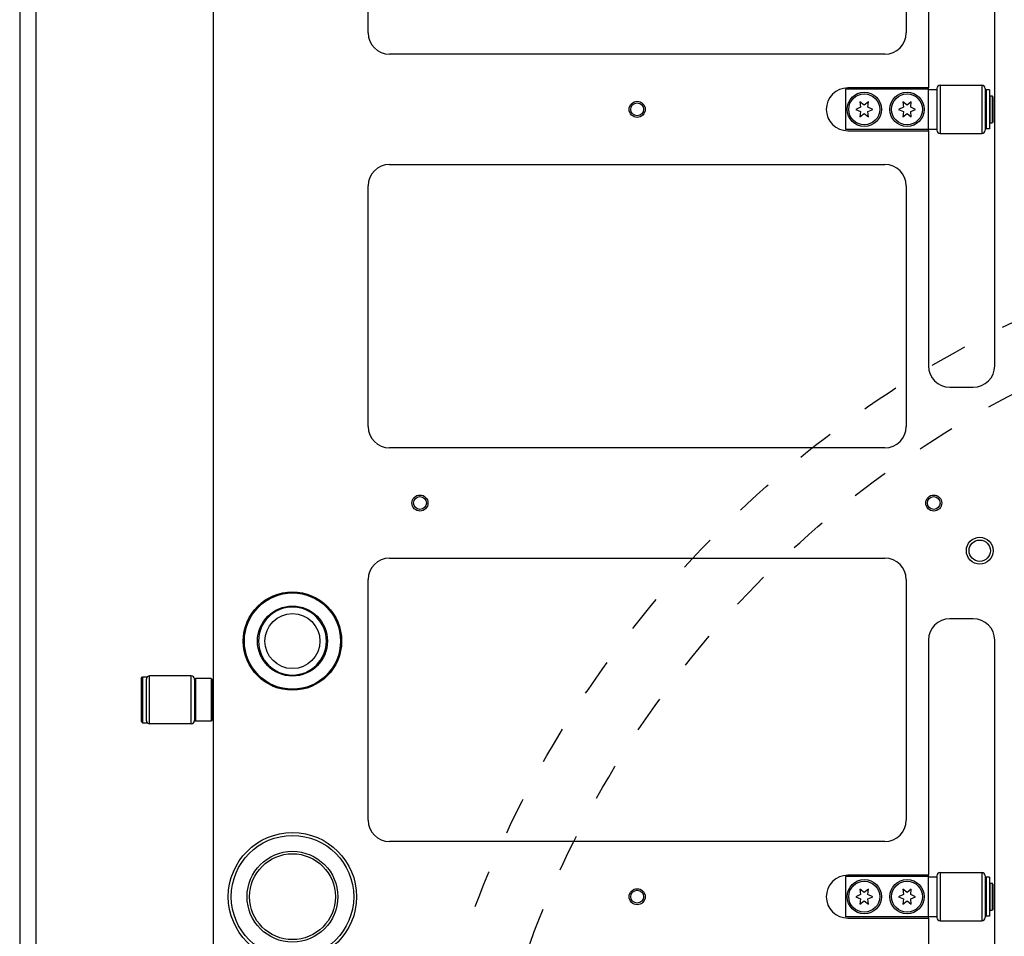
# Model space of a CAD drawing. Extents: x -1809 to 6113, y -4129 to 1471.
# Tile 60 of 197: x 1027 to 1211, y -1756 to -1584. Entities that reach past the tile are written whole.
import ezdxf

# ---------------------------------------------------------------- set-up
doc = ezdxf.new("R2010")
doc.units = 0
doc.linetypes.add('DASHED', pattern=[15, 7, -8])
doc.layers.get('0').update_dxf_attribs({"linetype": 'CONTINUOUS'})
for name, color, linetype in [('1', 7, 'CONTINUOUS'), ('141', 7, 'CONTINUOUS'), ('DIMPROHIDE', 7, 'CONTINUOUS')]:
    doc.layers.add(name, color=color, linetype=linetype)

# ---------------------------------------------------------------- blocks, each defined once
blk = doc.blocks.new('HEADPLATE_TEL', base_point=(934, -2316.07))
at = {"layer": '141', "color": 7, "linetype": 'CONTINUOUS'}
blk.add_line((1030, -1538.88), (1030, -2047.74), dxfattribs=at)
at = {"layer": 'DIMPROHIDE', "color": 7, "linetype": 'CONTINUOUS'}
blk.add_line((1027, -1538.88), (1027, -2050.74), dxfattribs=at)
at = {"layer": 'DIMPROHIDE', "color": 7, "linetype": 'DASHED'}
for radius in [201, 189]:
    blk.add_circle((1300, -1821.88), radius, dxfattribs=at)
blk = doc.blocks.new('E7018-24101__831', base_point=(1536.8, -1521.88))
at = {"color": 1, "linetype": 'CONTINUOUS'}
for p, q in [((1063.2, -1525.88), (1063.2, -2117.88)), ((1092.18, -1586.57), (1092.18, -1541.57)), ((1192.86, -1541.57), (1192.86, -1586.57)), ((1197, -1552.9), (1197, -1596.9)), ((1209.4, -1648.9), (1209.4, -1552.9)), ((1188.86, -1590.57), (1096.18, -1590.57)), ((1197, -1596.9), (1181.9, -1596.9)), ((1197, -1597.1), (1197, -1596.9)), ((1197, -1597.2), (1197, -1597.1)), ((1197, -1604.6), (1197, -1597.2)), ((1181.9, -1604.9), (1197, -1604.9)), ((1197, -1604.7), (1197, -1604.6)), ((1197, -1604.9), (1197, -1604.7)), ((1197, -1604.9), (1197, -1648.9)), ((1096.18, -1611.23), (1188.86, -1611.23)), ((1092.18, -1660.23), (1092.18, -1615.23)), ((1192.86, -1615.23), (1192.86, -1660.23)), ((1201, -1652.9), (1205.4, -1652.9)), ((1188.86, -1664.23), (1096.18, -1664.23)), ((1096.18, -1684.89), (1188.86, -1684.89)), ((1092.18, -1733.89), (1092.18, -1688.89)), ((1192.86, -1688.89), (1192.86, -1733.89)), ((1205.4, -1696.22), (1201, -1696.22)), ((1197, -1700.22), (1197, -1744.22)), ((1209.4, -1796.22), (1209.4, -1700.22)), ((1188.86, -1737.89), (1096.18, -1737.89)), ((1197, -1744.22), (1181.9, -1744.22)), ((1197, -1744.42), (1197, -1744.22)), ((1197, -1744.52), (1197, -1744.42)), ((1197, -1751.92), (1197, -1744.52)), ((1181.9, -1752.22), (1197, -1752.22)), ((1197, -1752.02), (1197, -1751.92)), ((1197, -1752.22), (1197, -1752.02)), ((1197, -1752.22), (1197, -1796.22))]:
    blk.add_line(p, q, dxfattribs=at)
for centre, radius in [((1142.52, -1600.9), 1.5), ((1142.52, -1600.9), 1.2), ((1101.88, -1674.56), 1.5), ((1101.88, -1674.56), 1.2), ((1198, -1674.56), 1.5), ((1198, -1674.56), 1.2), ((1206.6, -1683.48), 2.5), ((1206.6, -1683.48), 2), ((1078.03, -1700.39), 9.2), ((1078.03, -1700.39), 9), ((1078.03, -1700.39), 6.55), ((1142.52, -1748.22), 1.5), ((1142.52, -1748.22), 1.2)]:
    blk.add_circle(centre, radius, dxfattribs=at)
for centre, radius, start, end in [((1096.18, -1586.57), 4, 180, -90), ((1188.86, -1586.57), 4, -90, 0), ((1181.9, -1600.9), 4, 90, -90), ((1096.18, -1615.23), 4, 90, 180), ((1188.86, -1615.23), 4, 0, 90), ((1201, -1648.9), 4, 180, -90), ((1205.4, -1648.9), 4, -90, 0), ((1096.18, -1660.23), 4, 180, -90), ((1188.86, -1660.23), 4, -90, 0), ((1096.18, -1688.89), 4, 90, 180), ((1188.86, -1688.89), 4, 0, 90), ((1078.03, -1700.39), 6.35, 90, -90), ((1078.03, -1700.39), 6.35, -90, 90), ((1201, -1700.22), 4, 90, 180), ((1205.4, -1700.22), 4, 0, 90), ((1096.18, -1733.89), 4, 180, -90), ((1188.86, -1733.89), 4, -90, 0), ((1181.9, -1748.22), 4, 90, -90)]:
    blk.add_arc(centre, radius, start, end, dxfattribs=at)
blk = doc.blocks.new('BEARING_HK0509__848', base_point=(1207.6, -1596.4))
at = {"color": 1, "linetype": 'CONTINUOUS'}
for p, q in [((1198.6, -1597), (1198.6, -1597.2)), ((1199.2, -1596.4), (1199.2, -1605.4)), ((1199.2, -1596.4), (1207, -1596.4)), ((1207, -1596.4), (1207, -1605.4)), ((1207.6, -1597), (1207.6, -1604.8)), ((1198.6, -1597.2), (1198.6, -1598.4)), ((1198.6, -1598.4), (1198.6, -1603.4)), ((1198.6, -1603.4), (1198.6, -1604.6)), ((1198.6, -1604.6), (1198.6, -1604.8)), ((1199.2, -1605.4), (1207, -1605.4))]:
    blk.add_line(p, q, dxfattribs=at)
for centre, start, end in [((1199.2, -1597), 90, 180), ((1207, -1597), 0, 90), ((1199.2, -1604.8), 180, -90), ((1207, -1604.8), -90, 0)]:
    blk.add_arc(centre, 0.6, start, end, dxfattribs=at)
blk = doc.blocks.new('WASHER1__849', base_point=(1208.4, -1597.25))
at = {"color": 1, "linetype": 'CONTINUOUS'}
for p, q in [((1208.4, -1597.25), (1207.8, -1597.25)), ((1207.8, -1597.25), (1207.8, -1598.4)), ((1207.8, -1598.4), (1207.8, -1599.3)), ((1208.4, -1597.25), (1208.4, -1604.55)), ((1207.8, -1599.3), (1207.8, -1600.9)), ((1207.8, -1600.9), (1207.8, -1602.5)), ((1207.8, -1602.5), (1207.8, -1603.4)), ((1207.8, -1603.4), (1207.8, -1604.55)), ((1208.4, -1604.55), (1207.8, -1604.55))]:
    blk.add_line(p, q, dxfattribs=at)
blk = doc.blocks.new('23796-0S111__850', base_point=(1209.1, -1597.1))
at = {"color": 1, "linetype": 'CONTINUOUS'}
for p, q in [((1181.5, -1597.1), (1181.5, -1604.7)), ((1197, -1597.1), (1181.5, -1597.1)), ((1197, -1597.2), (1197, -1597.1)), ((1197, -1604.6), (1197, -1597.2)), ((1197, -1597.2), (1198.6, -1597.2)), ((1198.6, -1597.2), (1198.6, -1598.4)), ((1198.6, -1598.4), (1198.6, -1603.4)), ((1207.6, -1598.4), (1207.8, -1598.4)), ((1207.8, -1598.4), (1207.8, -1599.3)), ((1208.5, -1598.4), (1208.5, -1599.3)), ((1208.5, -1598.4), (1208.9, -1598.4)), ((1209.1, -1598.6), (1208.9, -1598.4)), ((1208.9, -1598.4), (1208.9, -1600.9)), ((1209.1, -1603.2), (1209.1, -1598.6)), ((1207.8, -1599.3), (1207.8, -1600.9)), ((1208.5, -1599.3), (1208.4, -1599.3)), ((1208.5, -1599.3), (1208.5, -1600.9)), ((1207.8, -1600.9), (1207.8, -1602.5)), ((1207.8, -1602.5), (1207.8, -1603.4)), ((1208.5, -1602.5), (1208.4, -1602.5)), ((1208.5, -1600.9), (1208.5, -1602.5)), ((1208.5, -1602.5), (1208.5, -1603.4)), ((1208.9, -1600.9), (1208.9, -1603.4)), ((1198.6, -1603.4), (1198.6, -1604.6)), ((1207.6, -1603.4), (1207.8, -1603.4)), ((1208.5, -1603.4), (1208.9, -1603.4)), ((1209.1, -1603.2), (1208.9, -1603.4)), ((1197, -1604.7), (1181.5, -1604.7)), ((1197, -1604.6), (1198.6, -1604.6)), ((1197, -1604.7), (1197, -1604.6))]:
    blk.add_line(p, q, dxfattribs=at)
for centre in [(1185, -1600.9), (1193, -1600.9)]:
    blk.add_circle(centre, 3.2, dxfattribs=at)
blk = doc.blocks.new('BEARING_ASSY2_0__851', base_point=(1209.1, -1596.4))
for name, p in [('BEARING_HK0509__848', (1207.6, -1596.4)), ('23796-0S111__850', (1209.1, -1597.1)), ('WASHER1__849', (1208.4, -1597.25))]:
    blk.add_blockref(name, p)
blk = doc.blocks.new('23796-0S111__856', base_point=(1209.1, -1744.42))
at = {"color": 1, "linetype": 'CONTINUOUS'}
for p, q in [((1181.5, -1744.42), (1181.5, -1752.02)), ((1197, -1744.42), (1181.5, -1744.42)), ((1197, -1744.52), (1197, -1744.42)), ((1197, -1744.52), (1198.6, -1744.52)), ((1197, -1751.92), (1197, -1744.52)), ((1198.6, -1744.52), (1198.6, -1745.72)), ((1198.6, -1745.72), (1198.6, -1750.72)), ((1207.6, -1745.72), (1207.8, -1745.72)), ((1207.8, -1745.72), (1207.8, -1746.62)), ((1208.5, -1745.72), (1208.5, -1746.62)), ((1208.5, -1745.72), (1208.9, -1745.72)), ((1209.1, -1745.92), (1208.9, -1745.72)), ((1208.9, -1745.72), (1208.9, -1748.22)), ((1209.1, -1750.52), (1209.1, -1745.92)), ((1207.8, -1746.62), (1207.8, -1748.22)), ((1208.5, -1746.62), (1208.4, -1746.62)), ((1208.5, -1746.62), (1208.5, -1748.22)), ((1207.8, -1748.22), (1207.8, -1749.82)), ((1207.8, -1749.82), (1207.8, -1750.72)), ((1208.5, -1749.82), (1208.4, -1749.82)), ((1208.5, -1748.22), (1208.5, -1749.82)), ((1208.5, -1749.82), (1208.5, -1750.72)), ((1208.9, -1748.22), (1208.9, -1750.72)), ((1198.6, -1750.72), (1198.6, -1751.92)), ((1207.6, -1750.72), (1207.8, -1750.72)), ((1208.5, -1750.72), (1208.9, -1750.72)), ((1209.1, -1750.52), (1208.9, -1750.72)), ((1197, -1752.02), (1181.5, -1752.02)), ((1197, -1751.92), (1198.6, -1751.92)), ((1197, -1752.02), (1197, -1751.92))]:
    blk.add_line(p, q, dxfattribs=at)
for centre in [(1185, -1748.22), (1193, -1748.22)]:
    blk.add_circle(centre, 3.2, dxfattribs=at)
blk = doc.blocks.new('WASHER1__857', base_point=(1208.4, -1744.57))
at = {"color": 1, "linetype": 'CONTINUOUS'}
for p, q in [((1208.4, -1744.57), (1207.8, -1744.57)), ((1207.8, -1744.57), (1207.8, -1745.72)), ((1207.8, -1745.72), (1207.8, -1746.62)), ((1208.4, -1744.57), (1208.4, -1751.87)), ((1207.8, -1746.62), (1207.8, -1748.22)), ((1207.8, -1748.22), (1207.8, -1749.82)), ((1207.8, -1749.82), (1207.8, -1750.72)), ((1207.8, -1750.72), (1207.8, -1751.87)), ((1208.4, -1751.87), (1207.8, -1751.87))]:
    blk.add_line(p, q, dxfattribs=at)
blk = doc.blocks.new('BEARING_HK0509__858', base_point=(1207.6, -1743.72))
at = {"color": 1, "linetype": 'CONTINUOUS'}
for p, q in [((1198.6, -1744.32), (1198.6, -1744.52)), ((1199.2, -1743.72), (1199.2, -1752.72)), ((1199.2, -1743.72), (1207, -1743.72)), ((1207, -1743.72), (1207, -1752.72)), ((1207.6, -1744.32), (1207.6, -1752.12)), ((1198.6, -1744.52), (1198.6, -1745.72)), ((1198.6, -1745.72), (1198.6, -1750.72)), ((1198.6, -1750.72), (1198.6, -1751.92)), ((1198.6, -1751.92), (1198.6, -1752.12)), ((1199.2, -1752.72), (1207, -1752.72))]:
    blk.add_line(p, q, dxfattribs=at)
for centre, start, end in [((1199.2, -1744.32), 90, 180), ((1207, -1744.32), 0, 90), ((1199.2, -1752.12), 180, -90), ((1207, -1752.12), -90, 0)]:
    blk.add_arc(centre, 0.6, start, end, dxfattribs=at)
blk = doc.blocks.new('BEARING_ASSY2_1__859', base_point=(1209.1, -1743.72))
for name, p in [('BEARING_HK0509__858', (1207.6, -1743.72)), ('23796-0S111__856', (1209.1, -1744.42)), ('WASHER1__857', (1208.4, -1744.57))]:
    blk.add_blockref(name, p)
blk = doc.blocks.new('E2812-23753-0__876', base_point=(1063.2, -1707.09))
at = {"color": 1, "linetype": 'CONTINUOUS'}
for p, q in [((1049.7, -1707.39), (1050, -1707.09)), ((1049.7, -1707.39), (1049.7, -1715.39)), ((1050, -1707.09), (1050.7, -1707.09)), ((1050, -1707.09), (1050, -1715.69)), ((1050.7, -1707.09), (1050.7, -1707.49)), ((1050.7, -1708.89), (1050.7, -1707.49)), ((1050.7, -1713.89), (1050.7, -1708.89)), ((1063.2, -1708.89), (1063, -1708.89)), ((1050.7, -1715.29), (1050.7, -1713.89)), ((1063.2, -1713.89), (1063, -1713.89)), ((1049.7, -1715.39), (1050, -1715.69)), ((1050, -1715.69), (1050.7, -1715.69)), ((1050.7, -1715.29), (1050.7, -1715.69))]:
    blk.add_line(p, q, dxfattribs=at)
blk = doc.blocks.new('24791-0S111__877', base_point=(1063, -1707.39))
at = {"color": 1, "linetype": 'CONTINUOUS'}
for p, q in [((1059.7, -1707.59), (1059.9, -1707.39)), ((1062.8, -1707.39), (1059.9, -1707.39)), ((1059.9, -1707.39), (1059.9, -1711.39)), ((1063, -1707.59), (1062.8, -1707.39)), ((1062.8, -1707.39), (1062.8, -1711.39)), ((1059.7, -1707.59), (1059.7, -1711.39)), ((1063, -1707.59), (1063, -1711.39)), ((1059.7, -1711.39), (1059.7, -1715.19)), ((1059.9, -1711.39), (1059.9, -1715.39)), ((1062.8, -1711.39), (1062.8, -1715.39)), ((1063, -1711.39), (1063, -1715.19)), ((1059.7, -1715.19), (1059.9, -1715.39)), ((1062.8, -1715.39), (1059.9, -1715.39)), ((1063, -1715.19), (1062.8, -1715.39))]:
    blk.add_line(p, q, dxfattribs=at)
blk = doc.blocks.new('BEARING_HK0509__878', base_point=(1059.7, -1706.89))
at = {"color": 1, "linetype": 'CONTINUOUS'}
for p, q in [((1050.7, -1708.89), (1050.7, -1707.49)), ((1059.1, -1706.89), (1051.3, -1706.89)), ((1051.3, -1715.89), (1051.3, -1706.89)), ((1059.1, -1715.89), (1059.1, -1706.89)), ((1059.7, -1707.59), (1059.7, -1707.49)), ((1050.7, -1713.89), (1050.7, -1708.89)), ((1059.7, -1707.59), (1059.7, -1711.39)), ((1059.7, -1711.39), (1059.7, -1715.19)), ((1050.7, -1715.29), (1050.7, -1713.89)), ((1059.1, -1715.89), (1051.3, -1715.89)), ((1059.7, -1715.29), (1059.7, -1715.19))]:
    blk.add_line(p, q, dxfattribs=at)
for centre, start, end in [((1051.3, -1707.49), 90, 180), ((1059.1, -1707.49), 0, 90), ((1051.3, -1715.29), 180, -90), ((1059.1, -1715.29), -90, 0)]:
    blk.add_arc(centre, 0.6, start, end, dxfattribs=at)
blk = doc.blocks.new('BEARING_ASSY1_1__879', base_point=(1063.2, -1706.89))
for name, p in [('E2812-23753-0__876', (1063.2, -1707.09)), ('BEARING_HK0509__878', (1059.7, -1706.89)), ('24791-0S111__877', (1063, -1707.39))]:
    blk.add_blockref(name, p)
blk = doc.blocks.new('BEARINGS__896', base_point=(1550.3, -1569.57))
for name, p in [('BEARING_ASSY2_0__851', (1209.1, -1596.4)), ('BEARING_ASSY1_1__879', (1063.2, -1706.89)), ('BEARING_ASSY2_1__859', (1209.1, -1743.72))]:
    blk.add_blockref(name, p)
blk = doc.blocks.new('0515-2034_M3X12_3__910', base_point=(1195.9, -1745.32))
at = {"color": 1, "linetype": 'CONTINUOUS'}
for p, q in [((1192.31, -1747.82), (1191.4, -1748.22)), ((1193, -1747.42), (1192.2, -1746.83)), ((1192.2, -1746.83), (1192.31, -1747.82)), ((1193.8, -1746.83), (1193, -1747.42)), ((1193.69, -1747.82), (1193.8, -1746.83)), ((1194.6, -1748.22), (1193.69, -1747.82)), ((1191.4, -1748.22), (1192.31, -1748.62)), ((1192.31, -1748.62), (1192.2, -1749.6)), ((1192.2, -1749.6), (1193, -1749.02)), ((1193, -1749.02), (1193.8, -1749.6)), ((1193.69, -1748.62), (1194.6, -1748.22)), ((1193.8, -1749.6), (1193.69, -1748.62))]:
    blk.add_line(p, q, dxfattribs=at)
blk.add_circle((1193, -1748.22), 2.9, dxfattribs=at)
blk = doc.blocks.new('0515-2034_M3X12_2__911', base_point=(1187.9, -1745.32))
at = {"color": 1, "linetype": 'CONTINUOUS'}
for p, q in [((1184.31, -1747.82), (1183.4, -1748.22)), ((1185, -1747.42), (1184.2, -1746.83)), ((1184.2, -1746.83), (1184.31, -1747.82)), ((1185.8, -1746.83), (1185, -1747.42)), ((1185.69, -1747.82), (1185.8, -1746.83)), ((1186.6, -1748.22), (1185.69, -1747.82)), ((1183.4, -1748.22), (1184.31, -1748.62)), ((1184.31, -1748.62), (1184.2, -1749.6)), ((1184.2, -1749.6), (1185, -1749.02)), ((1185, -1749.02), (1185.8, -1749.6)), ((1185.69, -1748.62), (1186.6, -1748.22)), ((1185.8, -1749.6), (1185.69, -1748.62))]:
    blk.add_line(p, q, dxfattribs=at)
blk.add_circle((1185, -1748.22), 2.9, dxfattribs=at)
blk = doc.blocks.new('0515-2034_M3X12_0__916', base_point=(1195.9, -1598))
at = {"color": 1, "linetype": 'CONTINUOUS'}
for p, q in [((1192.31, -1600.5), (1191.4, -1600.9)), ((1192.2, -1599.51), (1192.31, -1600.5)), ((1193, -1600.1), (1192.2, -1599.51)), ((1193.8, -1599.51), (1193, -1600.1)), ((1193.69, -1600.5), (1193.8, -1599.51)), ((1194.6, -1600.9), (1193.69, -1600.5)), ((1191.4, -1600.9), (1192.31, -1601.3)), ((1192.31, -1601.3), (1192.2, -1602.28)), ((1192.2, -1602.28), (1193, -1601.7)), ((1193, -1601.7), (1193.8, -1602.28)), ((1193.69, -1601.3), (1194.6, -1600.9)), ((1193.8, -1602.28), (1193.69, -1601.3))]:
    blk.add_line(p, q, dxfattribs=at)
blk.add_circle((1193, -1600.9), 2.9, dxfattribs=at)
blk = doc.blocks.new('0515-2034-M3X12_1__917', base_point=(1187.9, -1598))
at = {"color": 1, "linetype": 'CONTINUOUS'}
for p, q in [((1184.31, -1600.5), (1183.4, -1600.9)), ((1184.2, -1599.51), (1184.31, -1600.5)), ((1185, -1600.1), (1184.2, -1599.51)), ((1185.8, -1599.51), (1185, -1600.1)), ((1185.69, -1600.5), (1185.8, -1599.51)), ((1186.6, -1600.9), (1185.69, -1600.5)), ((1183.4, -1600.9), (1184.31, -1601.3)), ((1184.31, -1601.3), (1184.2, -1602.28)), ((1184.2, -1602.28), (1185, -1601.7)), ((1185, -1601.7), (1185.8, -1602.28)), ((1185.69, -1601.3), (1186.6, -1600.9)), ((1185.8, -1602.28), (1185.69, -1601.3))]:
    blk.add_line(p, q, dxfattribs=at)
blk.add_circle((1185, -1600.9), 2.9, dxfattribs=at)
blk = doc.blocks.new('SCREWSET_STIFFENER__918', base_point=(1417.9, -1598))
for name, p in [('0515-2034-M3X12_1__917', (1187.9, -1598)), ('0515-2034_M3X12_0__916', (1195.9, -1598)), ('0515-2034_M3X12_2__911', (1187.9, -1745.32)), ('0515-2034_M3X12_3__910', (1195.9, -1745.32))]:
    blk.add_blockref(name, p)
blk = doc.blocks.new('21791-0S112_2__921', base_point=(1090.03, -1736.22))
at = {"color": 1, "linetype": 'CONTINUOUS'}
for radius in [12, 11.45, 8.49, 8.03]:
    blk.add_circle((1078.03, -1748.22), radius, dxfattribs=at)
blk = doc.blocks.new('BUSHINGS_INTERFACE__922', base_point=(1533.97, -1736.22))
blk.add_blockref('21791-0S112_2__921', (1090.03, -1736.22))
blk = doc.blocks.new('6960-0041-0_2__930', base_point=(1084.38, -1694.04))
at = {"color": 1, "linetype": 'CONTINUOUS'}
blk.add_circle((1078.03, -1700.39), 5.15, dxfattribs=at)
for start, end in [(90, -90), (-90, 90)]:
    blk.add_arc((1078.03, -1700.39), 6.35, start, end, dxfattribs=at)
blk = doc.blocks.new('HOLEPLUGS__931', base_point=(1528.32, -1546.72))
blk.add_blockref('6960-0041-0_2__930', (1084.38, -1694.04))
blk = doc.blocks.new('SMALLPARTS__939', base_point=(1550.3, -1481.88))
for name, p in [('HOLEPLUGS__931', (1528.32, -1546.72)), ('BEARINGS__896', (1550.3, -1569.57)), ('SCREWSET_STIFFENER__918', (1417.9, -1598)), ('BUSHINGS_INTERFACE__922', (1533.97, -1736.22))]:
    blk.add_blockref(name, p)
blk = doc.blocks.new('E7018-64101__940', base_point=(1550.3, -1481.88))
for name, p in [('SMALLPARTS__939', (1550.3, -1481.88)), ('E7018-24101__831', (1536.8, -1521.88))]:
    blk.add_blockref(name, p)
blk = doc.blocks.new('DUT_BOARD__941', base_point=(1507.82, -1537.57))
at = {"color": 1, "linetype": 'CONTINUOUS'}
for p, q in [((1092.18, -1586.57), (1092.18, -1541.57)), ((1192.86, -1541.57), (1192.86, -1586.57)), ((1188.86, -1590.57), (1096.18, -1590.57)), ((1096.18, -1611.23), (1188.86, -1611.23)), ((1092.18, -1660.23), (1092.18, -1615.23)), ((1192.86, -1615.23), (1192.86, -1660.23)), ((1188.86, -1664.23), (1096.18, -1664.23)), ((1096.18, -1684.89), (1188.86, -1684.89)), ((1092.18, -1733.89), (1092.18, -1688.89)), ((1192.86, -1688.89), (1192.86, -1733.89)), ((1188.86, -1737.89), (1096.18, -1737.89))]:
    blk.add_line(p, q, dxfattribs=at)
for centre, start, end in [((1096.18, -1586.57), 180, -90), ((1188.86, -1586.57), -90, 0), ((1096.18, -1615.23), 90, 180), ((1188.86, -1615.23), 0, 90), ((1096.18, -1660.23), 180, -90), ((1188.86, -1660.23), -90, 0), ((1096.18, -1688.89), 90, 180), ((1188.86, -1688.89), 0, 90), ((1096.18, -1733.89), 180, -90), ((1188.86, -1733.89), -90, 0)]:
    blk.add_arc(centre, 4, start, end, dxfattribs=at)
blk = doc.blocks.new('STIFF_ASSY_DUTBD__942', base_point=(1550.3, -1481.88))
for name, p in [('E7018-64101__940', (1550.3, -1481.88)), ('DUT_BOARD__941', (1507.82, -1537.57))]:
    blk.add_blockref(name, p)
blk = doc.blocks.new('A1__1020', base_point=(1550.3, -1481.88))
blk.add_blockref('STIFF_ASSY_DUTBD__942', (1550.3, -1481.88))
blk = doc.blocks.new('FRONT1__1021', base_point=(1550.3, -1481.88))
blk.add_blockref('A1__1020', (1550.3, -1481.88))
blk = doc.blocks.new('L1__1022', base_point=(1550.3, -1481.88))
blk.add_blockref('FRONT1__1021', (1550.3, -1481.88))

msp = doc.modelspace()

# ---------------------------------------------------------------- block references
msp.add_blockref('L1__1022', (1550.3, -1481.88))
at = {"layer": '1'}
msp.add_blockref('HEADPLATE_TEL', (934, -2316.07), dxfattribs=at)

doc.saveas('drawing.dxf')
